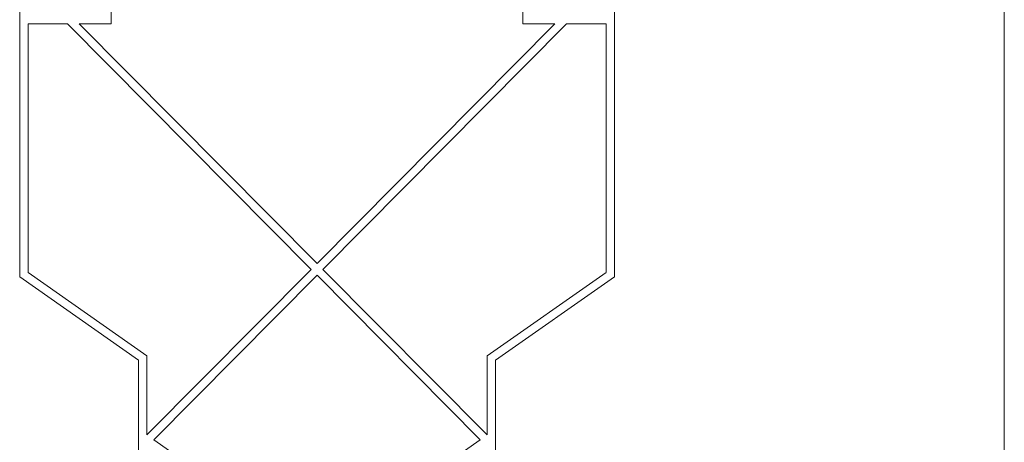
# Model space of a CAD drawing. Header units: metres. Extents: x 7168 to 12828, y 1523 to 3619.
# Tile 120 of 133: x 12252 to 12293, y 2154 to 2172. Entities that reach past the tile are written whole.
import ezdxf

# ---------------------------------------------------------------- set-up
doc = ezdxf.new("R2010")
doc.units = ezdxf.units.M
doc.linetypes.add('DGN Style 3', pattern=[2.649063, 1.892188, -0.756875])
doc.layers.add('82b-ramka niewidoczna', color=54, linetype='DGN Style 3', lineweight=30, plot=False)
doc.layers.add('CIENKIE', color=4, linetype='Continuous')
doc.layers.add('GRUBE', color=7, linetype='Continuous')

msp = doc.modelspace()

# ---------------------------------------------------------------- linework, layer by layer
at = {"layer": '82b-ramka niewidoczna', "color": 6, "linetype": 'Continuous', "lineweight": 15}
msp.add_line((12293.064, 2338.978), (12293.064, 2041.978), dxfattribs=at)
at = {"layer": 'CIENKIE', "color": 7, "lineweight": 0}
for p, q in [((12255.521, 2171.713, -8835.867), (12255.521, 2221.063, -8835.867)), ((12272.821, 2171.713, -8835.867), (12272.821, 2221.063, -8835.867)), ((12252.021, 2171.713, -8835.867), (12253.678, 2171.713, -8835.867)), ((12252.021, 2161.245, -8835.867), (12252.021, 2171.713, -8835.867)), ((12263.924, 2161.38, -8835.867), (12253.678, 2171.713, -8835.867)), ((12254.171, 2171.713, -8835.867), (12255.521, 2171.713, -8835.867)), ((12264.171, 2161.628, -8835.867), (12254.171, 2171.713, -8835.867)), ((12264.171, 2161.628, -8835.867), (12274.171, 2171.713, -8835.867)), ((12264.417, 2161.38, -8835.867), (12274.664, 2171.713, -8835.867)), ((12274.171, 2171.713, -8835.867), (12272.821, 2171.713, -8835.867)), ((12276.321, 2171.713, -8835.867), (12274.664, 2171.713, -8835.867)), ((12276.321, 2161.266, -8835.867), (12276.321, 2171.713, -8835.867)), ((12257.021, 2157.745, -8835.867), (12252.021, 2161.245, -8835.867)), ((12257.021, 2154.418, -8835.867), (12263.924, 2161.38, -8835.867)), ((12257.312, 2154.214, -8835.867), (12264.171, 2161.131, -8835.867)), ((12271.03, 2154.214, -8835.867), (12264.171, 2161.131, -8835.867)), ((12271.321, 2154.418, -8835.867), (12264.417, 2161.38, -8835.867)), ((12271.321, 2157.745, -8835.867), (12276.321, 2161.245, -8835.867)), ((12257.021, 2154.418, -8835.867), (12257.021, 2157.745, -8835.867)), ((12271.321, 2154.418, -8835.867), (12271.321, 2157.745, -8835.867)), ((12264.171, 2149.413, -8835.867), (12257.312, 2154.214, -8835.867)), ((12264.171, 2149.413, -8835.867), (12271.03, 2154.214, -8835.867))]:
    msp.add_line(p, q, dxfattribs=at)
at = {"layer": 'GRUBE', "color": 7, "lineweight": 0}
for p, q in [((12251.671, 2161.063, -8835.867), (12251.671, 2221.063, -8835.867)), ((12276.671, 2161.063, -8835.867), (12276.671, 2221.063, -8835.867)), ((12256.671, 2157.563, -8835.867), (12251.671, 2161.063, -8835.867)), ((12271.671, 2157.563, -8835.867), (12276.671, 2161.063, -8835.867)), ((12256.671, 2144.163, -8835.867), (12256.671, 2157.563, -8835.867)), ((12271.671, 2144.163, -8835.867), (12271.671, 2157.563, -8835.867))]:
    msp.add_line(p, q, dxfattribs=at)

doc.saveas('drawing.dxf')
